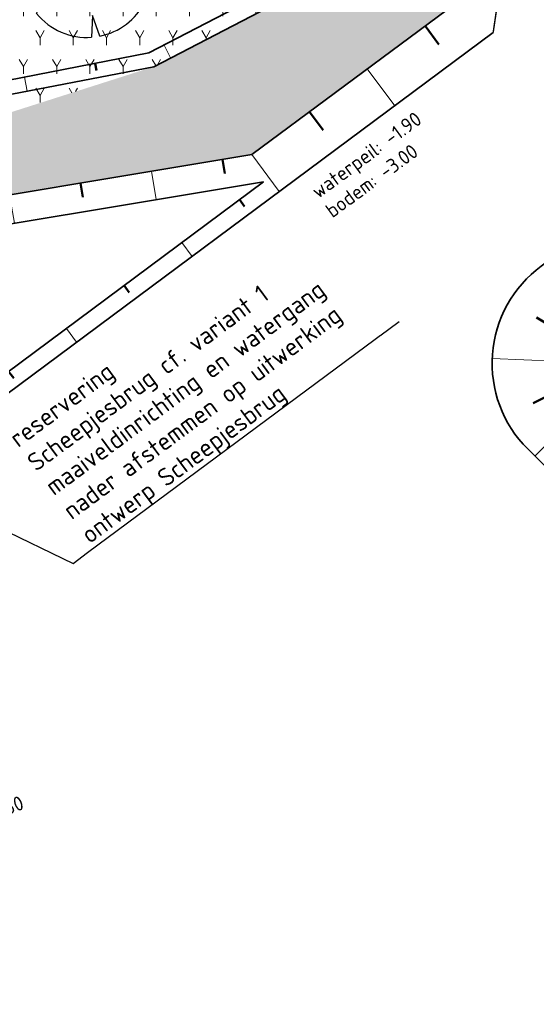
# Model space of a CAD drawing. Header units: metres. Extents: x 103263 to 106611, y 426963 to 428812.
# Tile 49 of 74: x 104491 to 104509, y 427779 to 427813. Entities that reach past the tile are written whole.
import ezdxf
from ezdxf import colors
from ezdxf.entities.mleader import LeaderData, LeaderLine
from ezdxf.math import Vec2, Vec3

# ---------------------------------------------------------------- set-up
doc = ezdxf.new("R2010")
doc.units = ezdxf.units.M
for name, color, linetype, lineweight in [('N-GV-GW-TALUD_TEEN-G', 3, 'Continuous', 35), ('N-WE-GK-BESCHOEIING_DAMWAND-G', 130, 'GK-BESCHOEIING', 35), ('N-WE-GR-BOOM-S', 7, 'Continuous', 25), ('N-WE-GW-HOOGTE_AFWERKHOOGTE-T25', 7, 'Continuous', 25), ('N-WE-GW-TALUD_KRUIN-G', 3, 'Continuous', 35), ('N-WE-GW-TALUDARCERING-S', 90, 'Continuous', 25), ('N-WE-GW-TALUDARCERING_KORT-G', 90, 'Continuous', 50), ('N-WE-GW-TALUDARCERING_LANG-G', 90, 'Continuous', 18), ('X-XX-AL-REFERENTIE-T25', 7, 'Continuous', 25)]:
    doc.layers.add(name, color=color, linetype=linetype, lineweight=lineweight)
doc.layers.add('N-WE-GR-BEPLANTING-A-250', color=7, linetype='Continuous', lineweight=18, true_color=0x00a500)
doc.layers.add('N-WE-VH-VERHARDING-AP_GROEN4', color=7, linetype='Continuous', true_color=0x004700)
doc.styles.add('NLCS-ISO-M200-T25', font='NLCS-ISO.ttf', dxfattribs={"height": 0.5})
doc.styles.add('NLCS-ISO-M250-T25', font='NLCS-ISO.ttf', dxfattribs={"height": 0.625})
doc.linetypes.add('GK-BESCHOEIING', pattern='A,30,-5,[1,NLCS.SHX,S=1,R=0,X=0,Y=0],-5', length=40)

# ---------------------------------------------------------------- blocks, each defined once
blk = doc.blocks.new('*U250')
at = {"ltscale": 20, "flags": 128}
for points in [[(0.5793388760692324, 2.190296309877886), (0.512674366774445, 1.442929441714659), (0.7783564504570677, 2.127719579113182)], [(-2.229457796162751, 0.4031898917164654), (-1.183538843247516, 0.3534729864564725), (-2.105046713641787, 0.837744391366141)], [(2.264866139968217, -0.05835501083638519), (1.153274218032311, -0.2475629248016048), (2.022349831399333, -1.021356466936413)], [(-1.754058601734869, -1.433978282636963), (-1.575691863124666, -1.088303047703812), (-1.973252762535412, -1.113243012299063)], [(0.446271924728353, -2.221250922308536), (0.1886407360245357, -1.498573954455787), (0.1622557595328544, -2.259803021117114)]]:
    blk.add_lwpolyline(points, dxfattribs=at)
blk.add_lwpolyline([(2.26486297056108, -0.05835493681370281, 0.3219436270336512), (0.7783549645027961, 2.127715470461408, 0.3219436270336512)], format="xyb", dxfattribs=at)
blk.add_circle((0, 0), 0.0675)
at = {"ltscale": 20}
for start, end in [(75.18440999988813, 158.298953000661), (169.7490490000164, 209.4302330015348), (281.3600670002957, 333.2046490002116), (219.2666920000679, 274.1068389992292)]:
    blk.add_arc((0, 0), 2.265614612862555, start, end, dxfattribs=at)
blk = doc.blocks.new('*U64')
at = {"layer": 'N-WE-GW-TALUDARCERING_KORT-G', "ltscale": 0.1}
for p, q in [((104530.5052876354, 427817.3948049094), (104529.8525621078, 427818.2802140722)), ((104532.3579177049, 427817.6040098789), (104532.9295059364, 427818.5438433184)), ((104528.8954527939, 427816.2080312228), (104528.2427272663, 427817.0934403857)), ((104527.2856179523, 427815.0212575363), (104526.6328924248, 427815.9066666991)), ((104533.0074593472, 427815.8663313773), (104534.0553781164, 427815.5318672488)), ((104525.6757831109, 427813.8344838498), (104525.0230575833, 427814.7198930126)), ((104532.0399783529, 427814.1561872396), (104532.9849685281, 427813.803897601)), ((104524.0659482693, 427812.6477101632), (104523.4132227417, 427813.533119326)), ((104522.4561134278, 427811.4609364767), (104521.8033879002, 427812.3463456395)), ((104531.4164250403, 427812.2572255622), (104532.184183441, 427812.0323988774)), ((104520.8462785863, 427810.2741627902), (104520.1935530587, 427811.159571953)), ((104530.8543583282, 427810.3378295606), (104531.6221167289, 427810.1130028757)), ((104519.2364437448, 427809.0873891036), (104518.5837182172, 427809.9727982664)), ((104517.6266089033, 427807.900615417), (104516.9738833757, 427808.7860245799)), ((104530.2922916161, 427808.4184335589), (104531.0600500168, 427808.1936068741)), ((104516.0167740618, 427806.7138417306), (104515.3640485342, 427807.5992508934)), ((104514.4069392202, 427805.527068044), (104513.7542136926, 427806.4124772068)), ((104529.7302249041, 427806.4990375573), (104530.4979833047, 427806.2742108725)), ((104512.7971043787, 427804.3402943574), (104512.1443788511, 427805.2257035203)), ((104529.2220190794, 427804.5668860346), (104530.0090642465, 427804.4234987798)), ((104511.1872695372, 427803.153520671), (104510.5345440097, 427804.0389298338)), ((104528.8635509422, 427802.5992731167), (104529.6505961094, 427802.4558858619)), ((104509.6857097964, 427801.8544410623), (104508.7420643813, 427802.4197138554)), ((104528.5050828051, 427800.6316601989), (104529.2921279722, 427800.488272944)), ((104509.6095842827, 427799.9382504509), (104508.6240698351, 427799.4496184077)), ((104510.9430655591, 427798.4594193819), (104510.1663955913, 427797.6804561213)), ((104528.1466146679, 427798.664047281), (104528.933659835, 427798.5206600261)), ((104513.1932884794, 427797.0312018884), (104512.8156179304, 427796.0542538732)), ((104527.7881465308, 427796.6964343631), (104528.5751916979, 427796.5530471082)), ((104515.0465891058, 427796.2795914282), (104514.7338158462, 427795.5432675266)), ((104516.874248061, 427795.467615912), (104516.5374991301, 427794.7419437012)), ((104527.4296783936, 427794.7288214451), (104528.2167235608, 427794.5854341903)), ((104518.6742997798, 427794.596148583), (104518.3139373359, 427793.881908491)), ((104520.444808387, 427793.6661266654), (104520.0612199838, 427792.9640868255)), ((104522.1838697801, 427792.6785503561), (104521.7774679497, 427791.9894657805)), ((104527.0686230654, 427792.7617257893), (104527.8472679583, 427792.5781171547)), ((104523.8896136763, 427791.634481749), (104523.4608354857, 427790.9590935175)), ((104525.7875165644, 427791.3347192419), (104526.0537188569, 427790.5803079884))]:
    blk.add_line(p, q, dxfattribs=at)
at = {"layer": 'N-WE-GW-TALUDARCERING_LANG-G', "ltscale": 0.1}
for p, q in [((104531.3985327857, 427817.811586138), (104531.134611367, 427819.9956981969)), ((104529.7003702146, 427816.8014180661), (104528.3949191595, 427818.5722363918)), ((104532.9835272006, 427816.8476236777), (104535.0442642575, 427817.6179241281)), ((104528.0905353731, 427815.6146443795), (104526.7850843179, 427817.3854627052)), ((104526.4807005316, 427814.427870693), (104525.1752494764, 427816.1986890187)), ((104524.8708656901, 427813.2410970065), (104523.5654146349, 427815.0119153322)), ((104532.4331857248, 427815.0642912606), (104533.9536744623, 427813.4742868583)), ((104523.2610308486, 427812.0543233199), (104521.9555797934, 427813.8251416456)), ((104531.6974583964, 427813.216923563), (104533.2329751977, 427812.7672701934)), ((104521.651196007, 427810.8675496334), (104520.3457449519, 427812.6383679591)), ((104520.0413611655, 427809.6807759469), (104518.7359101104, 427811.4515942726)), ((104531.1353916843, 427811.2975275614), (104532.6709084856, 427810.8478741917)), ((104518.431526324, 427808.4940022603), (104517.1260752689, 427810.264820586)), ((104530.5733249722, 427809.3781315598), (104532.1088417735, 427808.9284781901)), ((104516.8216914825, 427807.3072285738), (104515.5162404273, 427809.0780468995)), ((104515.211856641, 427806.1204548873), (104513.9064055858, 427807.891273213)), ((104530.0112582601, 427807.4587355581), (104531.5467750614, 427807.0090821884)), ((104513.6020217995, 427804.9336812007), (104512.2965707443, 427806.7044995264)), ((104511.992186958, 427803.7469075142), (104510.6867359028, 427805.5177258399)), ((104529.449191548, 427805.5393395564), (104530.9847083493, 427805.0896861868)), ((104510.3823521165, 427802.5601338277), (104509.0769010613, 427804.3309521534)), ((104529.0427850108, 427803.5830795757), (104530.6168753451, 427803.296305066)), ((104528.6843168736, 427801.6154666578), (104530.2584072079, 427801.3286921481)), ((104509.4030051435, 427800.906064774), (104507.2047391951, 427800.9933964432)), ((104528.3258487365, 427799.6478537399), (104529.8999390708, 427799.3610792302)), ((104510.2349171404, 427799.1654829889), (104508.6815772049, 427797.6075564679)), ((104527.9673805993, 427797.680240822), (104529.5414709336, 427797.3934663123)), ((104514.1230200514, 427796.6629943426), (104513.4763996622, 427795.068575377)), ((104515.9637473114, 427795.8810962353), (104515.3141377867, 427794.4189035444)), ((104527.6089124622, 427795.7126279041), (104529.1830027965, 427795.4258533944)), ((104517.7778465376, 427795.0392616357), (104517.0806414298, 427793.5991557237)), ((104519.5633667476, 427794.1383958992), (104518.8193158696, 427792.7219255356)), ((104527.250444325, 427793.7450149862), (104528.8245346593, 427793.4582404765)), ((104521.3183876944, 427793.1794678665), (104520.5282912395, 427791.7881564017)), ((104523.0410219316, 427792.1635088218), (104522.2057296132, 427790.7988525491)), ((104526.6102571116, 427791.884662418), (104527.8008541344, 427790.8157944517)), ((104524.8018370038, 427791.2465415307), (104524.5456979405, 427789.6671768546))]:
    blk.add_line(p, q, dxfattribs=at)
blk = doc.blocks.new('*U77')
at = {"layer": 'N-WE-GW-TALUDARCERING_KORT-G', "ltscale": 0.1}
for p, q in [((104498.4171692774, 427806.5164251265), (104498.5959633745, 427806.2760011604)), ((104494.4049958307, 427803.5327253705), (104494.5826891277, 427803.2937816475)), ((104490.392822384, 427800.5490256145), (104490.5694148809, 427800.3115621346)), ((104486.3806489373, 427797.5653258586), (104486.5561406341, 427797.3293426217)), ((104482.3684754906, 427794.5816261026), (104482.5428663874, 427794.3471231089)), ((104478.3563020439, 427791.5979263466), (104478.5295921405, 427791.364903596)), ((104474.3441285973, 427788.6142265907), (104474.5163178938, 427788.3826840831)), ((104470.3319551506, 427785.6305268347), (104470.503043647, 427785.4004645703))]:
    blk.add_line(p, q, dxfattribs=at)
at = {"layer": 'N-WE-GW-TALUDARCERING_LANG-G', "ltscale": 0.1}
for p, q in [((104496.411082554, 427805.0245752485), (104496.7675699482, 427804.5452075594)), ((104492.3989091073, 427802.0408754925), (104492.7531949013, 427801.5644682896)), ((104488.3867356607, 427799.0571757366), (104488.7388198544, 427798.5837290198)), ((104484.374562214, 427796.0734759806), (104484.7244448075, 427795.60298975)), ((104480.3623887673, 427793.0897762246), (104480.7100697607, 427792.6222504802)), ((104476.3502153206, 427790.1060764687), (104476.6956947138, 427789.6415112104)), ((104472.3380418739, 427787.1223767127), (104472.6813196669, 427786.6607719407))]:
    blk.add_line(p, q, dxfattribs=at)
blk = doc.blocks.new('*U78')
at = {"layer": 'N-WE-GW-TALUDARCERING_KORT-G', "ltscale": 0.1}
for p, q in [((104497.8254636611, 427807.9115890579), (104497.9074222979, 427807.4183520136)), ((104492.8930932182, 427807.0920026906), (104492.9750518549, 427806.5987656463)), ((104487.9607227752, 427806.2724163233), (104488.042681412, 427805.779179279)), ((104483.0339994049, 427805.42025377), (104483.122838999, 427804.9282095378)), ((104479.0095890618, 427802.9169107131), (104479.3800595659, 427802.5811256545)), ((104475.9809594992, 427798.9630746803), (104476.4047831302, 427798.6977945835)), ((104473.3281585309, 427794.7248383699), (104473.7519821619, 427794.4595582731)), ((104470.6753575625, 427790.4866020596), (104471.0991811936, 427790.2213219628)), ((104468.0225565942, 427786.2483657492), (104468.4463802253, 427785.9830856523))]:
    blk.add_line(p, q, dxfattribs=at)
at = {"layer": 'N-WE-GW-TALUDARCERING_LANG-G', "ltscale": 0.1}
for p, q in [((104495.3592784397, 427807.5017958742), (104495.5231957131, 427806.5153217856)), ((104490.4269079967, 427806.682209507), (104490.5908252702, 427805.6957354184)), ((104485.4945375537, 427805.8626231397), (104485.6584548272, 427804.8761490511)), ((104480.6885143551, 427804.7692632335), (104481.4294553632, 427804.0976931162)), ((104477.3306637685, 427801.0645581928), (104478.0716047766, 427800.3929880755)), ((104474.654559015, 427796.8439565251), (104475.5022062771, 427796.3133963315)), ((104472.0017580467, 427792.6057202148), (104472.8494053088, 427792.0751600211)), ((104469.3489570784, 427788.3674839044), (104470.1966043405, 427787.8369237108))]:
    blk.add_line(p, q, dxfattribs=at)

msp = doc.modelspace()

# ---------------------------------------------------------------- hatches: boundary and pattern name
at = {"layer": 'N-WE-GR-BEPLANTING-A-250'}
h = msp.add_hatch(dxfattribs=at)
h.set_pattern_fill('AGR-BEPLANTING_SOORT_01', color=256, scale=0.2, angle=2.438340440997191e-10, style=0, pattern_type=2)
h.set_pattern_definition([(60.00000000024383, (104639.955648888, 427910.1806441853), (-0.5773504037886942, 0.9999997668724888), [0.288676, -0.8660260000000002]), (120.0000000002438, (104639.955648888, 427910.1806441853), (-1.154700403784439, -2.331299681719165e-07), [0.288676, -0.8660260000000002]), (270, (104639.955648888, 427910.1806441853), (0.5773500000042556, -0.9999999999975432), [0.25, -1.75])])
edge = h.paths.add_edge_path()
edge.add_line((104659.3303647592, 427926.4612525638), (104651.7230013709, 427930.1607831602))
edge.add_line((104651.7230013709, 427930.1607831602), (104630.4938774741, 427940.376883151))
edge.add_line((104630.4938774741, 427940.376883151), (104615.8207720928, 427939.2164508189))
edge.add_line((104615.8207720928, 427939.2164508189), (104614.2376933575, 427936.9417769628))
edge.add_line((104614.2376933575, 427936.9417769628), (104618.9005509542, 427931.7673681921))
edge.add_line((104618.9005509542, 427931.7673681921), (104620.0012690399, 427927.1015558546))
edge.add_line((104620.0012690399, 427927.1015558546), (104630.0898014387, 427928.1712134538))
edge.add_line((104630.0898014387, 427928.1712134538), (104636.2878124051, 427922.2964945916))
edge.add_line((104636.2878124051, 427922.2964945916), (104635.6264533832, 427916.4450273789))
edge.add_line((104635.6264533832, 427916.4450273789), (104649.3272545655, 427918.542081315))
edge.add_line((104649.3272545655, 427918.542081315), (104660.6366545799, 427913.9924327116))
edge.add_line((104660.6366545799, 427913.9924327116), (104663.6131149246, 427914.9011601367))
edge.add_line((104663.6131149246, 427914.9011601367), (104665.8010621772, 427914.1757056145))
edge.add_line((104665.8010621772, 427914.1757056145), (104667.1001514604, 427911.8641044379))
edge.add_line((104667.1001514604, 427911.8641044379), (104668.6199794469, 427908.9346376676))
edge.add_line((104668.6199794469, 427908.9346376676), (104670.7094656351, 427905.0285698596))
edge.add_line((104670.7094656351, 427905.0285698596), (104666.1406019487, 427898.7868442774))
edge.add_line((104666.1406019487, 427898.7868442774), (104659.3938611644, 427895.167689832))
edge.add_line((104659.3938611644, 427895.167689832), (104659.8848710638, 427894.6055145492))
edge.add_arc((2471945.486461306, 2366238.399359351), 3059610.724035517, 219.310766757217, 219.311095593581)
edge.add_arc((104633.1765330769, 427844.6214640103), 52.49880512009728, 34.46647924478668, 43.892134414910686, ccw=False)
edge.add_arc((104561.2641716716, 427811.9097585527), 131.0209486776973, 20.525008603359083, 28.4523627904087, ccw=False)
edge.add_arc((104687.2521040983, 427859.0575428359), 3.499999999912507, 200.2204952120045, 290.1774694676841)
edge.add_arc((104734.3333150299, 427775.8055196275), 92.1906331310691, 116.25824959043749, 119.84127220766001, ccw=False)
edge.add_line((104693.54653613, 427858.4829137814), (104693.7189308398, 427859.7056682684))
edge.add_line((104693.7189308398, 427859.7056682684), (104675.3548332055, 427897.7132286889))
edge.add_line((104675.3548332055, 427897.7132286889), (104665.2685288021, 427916.3479826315))
edge.add_line((104665.2685288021, 427916.3479826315), (104661.1353112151, 427923.4013750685))
edge.add_line((104661.1353112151, 427923.4013750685), (104659.3303647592, 427926.4612525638))
edge = h.paths.add_edge_path()
edge.add_line((104670.1550383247, 427924.7248936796), (104658.9175619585, 427940.3055199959))
edge.add_line((104658.9175619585, 427940.3055199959), (104653.2284554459, 427936.5817013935))
edge.add_arc((104651.4900431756, 427939.1483963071), 3.100000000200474, 210.78231766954, 304.10962921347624, ccw=False)
edge.add_arc((104006.7206265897, 427555.0583306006), 747.4016849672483, 30.78231766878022, 33.22624458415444)
edge.add_line((104631.9321601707, 427964.5944303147), (104627.9856486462, 427961.7680270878))
edge.add_line((104627.9856486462, 427961.7680270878), (104626.3177951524, 427960.5509960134))
edge.add_line((104626.3177951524, 427960.5509960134), (104625.9700455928, 427960.9459651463))
edge.add_line((104625.9700455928, 427960.9459651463), (104624.1400822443, 427949.0979709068))
edge.add_line((104624.1400822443, 427949.0979709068), (104623.8429765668, 427947.1743769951))
edge.add_line((104623.8429765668, 427947.1743769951), (104618.5678430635, 427941.9415107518))
edge.add_line((104618.5678430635, 427941.9415107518), (104631.1659005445, 427942.9378365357))
edge.add_line((104631.1659005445, 427942.9378365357), (104634.7839139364, 427941.1783634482))
edge.add_line((104634.7839139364, 427941.1783634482), (104651.5656544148, 427933.0172491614))
edge.add_line((104651.5656544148, 427933.0172491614), (104660.8855343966, 427928.4849060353))
edge.add_line((104660.8855343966, 427928.4849060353), (104667.4835066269, 427917.5208487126))
edge.add_line((104667.4835066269, 427917.5208487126), (104673.5438381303, 427906.5821909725))
edge.add_line((104673.5438381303, 427906.5821909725), (104680.5943660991, 427892.6833740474))
edge.add_line((104680.5943660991, 427892.6833740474), (104687.9966658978, 427877.3128729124))
edge.add_line((104687.9966658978, 427877.3128729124), (104695.9848212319, 427860.7641181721))
edge.add_line((104695.9848212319, 427860.7641181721), (104701.3449330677, 427863.4087762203))
edge.add_line((104701.3449330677, 427863.4087762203), (104685.8327935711, 427895.5793691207))
edge.add_line((104685.8327935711, 427895.5793691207), (104682.0114505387, 427903.4467681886))
edge.add_line((104682.0114505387, 427903.4467681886), (104677.8967674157, 427911.1612343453))
edge.add_line((104677.8967674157, 427911.1612343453), (104670.1550383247, 427924.7248936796))
h = msp.add_hatch(dxfattribs=at)
h.set_pattern_fill('AGR-BEPLANTING_SOORT_01', color=256, scale=0.2, angle=2.438340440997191e-10, style=0, pattern_type=2)
h.set_pattern_definition([(60.00000000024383, (104664.6892993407, 427702.1373207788), (-0.5773504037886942, 0.9999997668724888), [0.288676, -0.8660260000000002]), (120.0000000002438, (104664.6892993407, 427702.1373207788), (-1.154700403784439, -2.331299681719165e-07), [0.288676, -0.8660260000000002]), (270, (104664.6892993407, 427702.1373207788), (0.5773500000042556, -0.9999999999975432), [0.25, -1.75])])
edge = h.paths.add_edge_path()
edge.add_line((104506.474402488, 427816.8604818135), (104506.4760065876, 427816.8616726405))
edge.add_line((104506.4760065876, 427816.8616726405), (104504.9860991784, 427818.8683851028))
edge.add_line((104504.9860991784, 427818.8683851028), (104506.7185540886, 427820.1547422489))
edge.add_line((104506.7185540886, 427820.1547422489), (104507.0182267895, 427824.7365250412))
edge.add_line((104507.0182267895, 427824.7365250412), (104504.7497593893, 427826.3190459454))
edge.add_line((104504.7497593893, 427826.3190459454), (104504.1238631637, 427825.6485363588))
edge.add_line((104504.1238631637, 427825.6485363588), (104499.7854102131, 427821.0008420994))
edge.add_line((104499.7854102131, 427821.0008420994), (104484.0141862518, 427813.1513513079))
edge.add_arc((104659.1099704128, 427832.5142284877), 176.1631478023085, 186.3103845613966, 187.5334351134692)
edge.add_line((104484.4673706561, 427809.4184064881), (104484.7559469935, 427811.1197620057))
edge.add_line((104484.7559469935, 427811.1197620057), (104485.0081029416, 427807.8090618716))
edge.add_line((104485.0081029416, 427807.8090618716), (104495.4359879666, 427811.1356337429))
edge.add_line((104495.4359879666, 427811.1356337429), (104506.474402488, 427816.8604818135))
at = {"layer": 'N-WE-VH-VERHARDING-AP_GROEN4', "ltscale": 0.1}
h = msp.add_hatch(dxfattribs=at)
h.set_pattern_fill('CROSS', color=256, scale=0.05, style=0)
h.set_pattern_definition([(0, (0, 0), (0.3175, 0.3175), [0.15875, -0.4762500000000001]), (90, (0.07937500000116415, -0.07937499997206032), (-0.3175, 0.3175), [0.15875, -0.4762500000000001])])
edge = h.paths.add_edge_path()
edge.add_line((104616.3031511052, 427898.4111352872), (104514.5060934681, 427822.8232005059))
edge.add_line((104514.5060934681, 427822.8232005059), (104506.4772524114, 427816.8619599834))
edge.add_line((104506.4772524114, 427816.8619599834), (104495.4362540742, 427811.1353249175))
edge.add_line((104495.4362540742, 427811.1353249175), (104485.0081029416, 427807.8090618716))
edge.add_line((104485.0081029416, 427807.8090618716), (104485.4945375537, 427805.8626231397))
edge.add_line((104485.4945375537, 427805.8626231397), (104492.8930932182, 427807.0920026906))
edge.add_line((104492.8930932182, 427807.0920026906), (104495.3592784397, 427807.5017958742))
edge.add_line((104495.3592784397, 427807.5017958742), (104478.6672123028, 427790.8218198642))
edge.add_line((104478.6672123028, 427790.8218198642), (104467.4953556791, 427783.5212851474))
edge.add_line((104467.4953556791, 427783.5212851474), (104471.9838235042, 427792.5770671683))
edge.add_line((104471.9838235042, 427792.5770671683), (104477.2196777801, 427800.9421077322))
edge.add_line((104477.2196777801, 427800.9421077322), (104480.93507058, 427805.0412878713))
edge.add_line((104480.93507058, 427805.0412878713), (104485.1279156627, 427805.8017034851))
edge.add_line((104485.1279156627, 427805.8017034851), (104485.5138987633, 427804.8205834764))
edge.add_line((104485.5138987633, 427804.8205834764), (104484.4810009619, 427807.7138504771))
edge.add_line((104484.4810009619, 427807.7138504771), (104480.5797122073, 427807.0094648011))
edge.add_line((104480.5797122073, 427807.0094648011), (104473.4876649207, 427799.6420197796))
edge.add_line((104473.4876649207, 427799.6420197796), (104462.6006172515, 427787.3014668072))
edge.add_line((104462.6006172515, 427787.3014668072), (104429.9924314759, 427760.0703343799))
edge.add_line((104429.9924314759, 427760.0703343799), (104423.5693831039, 427755.3011126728))
edge.add_line((104423.5693831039, 427755.3011126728), (104334.939285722, 427689.4912444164))
edge.add_arc((104360.2681902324, 427671.9290903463), 30.82178870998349, 145.2639484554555, 160.1290543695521)
edge.add_arc((104319.4444605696, 427686.8488553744), 12.64354380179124, 311.59388644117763, 339.42502296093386, ccw=False)
edge.add_line((104327.8378318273, 427677.3931418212), (104328.4529372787, 427676.013364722))
edge.add_line((104328.4529372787, 427676.013364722), (104328.8965215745, 427675.01339636))
edge.add_arc((104319.4025852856, 427686.8721073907), 15.19091351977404, 308.6803289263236, 339.460188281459)
edge.add_arc((104360.268190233, 427671.929090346), 28.32178871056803, 146.0781939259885, 160.1580718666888, ccw=False)
edge.add_line((104336.7667712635, 427687.7343749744), (104371.487508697, 427713.5152696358))
edge.add_line((104371.487508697, 427713.5152696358), (104381.9308486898, 427721.2696756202))
edge.add_line((104381.9308486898, 427721.2696756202), (104433.4961692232, 427759.5579942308))
edge.add_line((104433.4961692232, 427759.5579942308), (104466.7479692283, 427784.2120266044))
edge.add_line((104466.7479692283, 427784.2120266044), (104467.4953556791, 427783.5212851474))
edge.add_line((104467.4953556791, 427783.5212851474), (104478.6672123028, 427790.8218198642))
edge.add_line((104478.6672123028, 427790.8218198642), (104495.3592784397, 427807.5017958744))
edge.add_line((104495.3592784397, 427807.5017958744), (104498.8457424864, 427808.0811234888))
edge.add_line((104498.8457424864, 427808.0811234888), (104506.8013188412, 427813.9882693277))
edge.add_line((104506.8013188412, 427813.9882693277), (104507.566691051, 427814.5565707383))
edge.add_line((104507.566691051, 427814.5565707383), (104508.0715676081, 427817.9764749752))
edge.add_line((104508.0715676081, 427817.9764749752), (104506.4772524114, 427816.8619599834))
edge.add_line((104506.4772524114, 427816.8619599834), (104514.5060934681, 427822.823200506))
edge.add_line((104514.5060934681, 427822.823200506), (104518.0098381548, 427822.3109084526))
edge.add_line((104518.0098381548, 427822.3109084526), (104547.6430790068, 427844.3154588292))
edge.add_line((104547.6430790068, 427844.3154588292), (104558.0864189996, 427852.0698648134))
edge.add_line((104558.0864189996, 427852.0698648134), (104615.7866238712, 427894.9137912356))
edge.add_line((104615.7866238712, 427894.9137912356), (104616.3031511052, 427898.4111352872))

# ---------------------------------------------------------------- linework, layer by layer
at = {"layer": 'N-GV-GW-TALUD_TEEN-G', "ltscale": 10, "flags": 128}
msp.add_lwpolyline([(104616.4064577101, 427899.1106119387), (104512.6023540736, 427822.0323741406), (104506.2114147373, 427817.287331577), (104495.2701305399, 427811.6124152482), (104489.381222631, 427810.4696512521)], dxfattribs=at)
msp.add_lwpolyline([(104513.7120319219, 427795.1027159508, -0.04501417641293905), (104523.1833379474, 427790.1873421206, 0.5331532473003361), (104528.6637140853, 427792.5755047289), (104530.8759191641, 427804.7181830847), (104533.24022591, 427812.7920305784), (104534.1356648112, 427813.6483205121, 0.9380612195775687), (104529.382947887, 427819.3006132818), (104508.9092039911, 427804.2073255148, 0.4593500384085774), (104508.4359615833, 427797.8524489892), (104510.0267445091, 427796.2663493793, 0.2436994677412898)], format="xyb", close=True, dxfattribs=at)
msp.add_lwpolyline([(104329.5652399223, 427673.5059101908, 0.1416450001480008), (104335.1296285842, 427680.9903656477, -0.05905744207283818), (104337.9444590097, 427686.6159898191), (104372.4413492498, 427712.2306731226), (104382.8846893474, 427719.9850791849), (104434.4500091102, 427758.2733972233), (104487.5544295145, 427797.7042997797), (104507.2362709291, 427812.3183896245)], format="xyb", dxfattribs=at)
at = {"layer": 'N-WE-GK-BESCHOEIING_DAMWAND-G', "ltscale": 0.04, "const_width": 0.05}
msp.add_lwpolyline([(104520.2522960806, 427821.9830325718), (104513.8054224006, 427822.925647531), (104508.1862954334, 427818.7536118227), (104507.2362569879, 427812.3182951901)], dxfattribs=at)
at = {"layer": 'N-WE-GW-TALUD_KRUIN-G', "ltscale": 0.1}
for points in [[(104506.4772524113, 427816.8619599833), (104495.4362540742, 427811.1353249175), (104489.5335702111, 427809.9898876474)], [(104467.4953556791, 427783.5212851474), (104478.0202302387, 427800.3363067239), (104481.447540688, 427804.1176465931), (104483.3269448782, 427804.4569768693), (104485.5342673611, 427804.8555134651), (104499.2479498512, 427807.1342448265)]]:
    msp.add_lwpolyline(points, dxfattribs=at)
msp.add_lwpolyline([(104328.8965215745, 427675.01339636, 0.1351158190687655), (104333.6277915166, 427681.5422517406, -0.06151246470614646), (104336.7667712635, 427687.7343749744), (104371.487508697, 427713.5152696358), (104381.9308486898, 427721.2696756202), (104433.4961692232, 427759.5579942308), (104466.7479692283, 427784.2120266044), (104477.2196777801, 427800.9421077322), (104480.93507058, 427805.0412878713), (104483.1492656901, 427805.4410653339), (104485.3634608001, 427805.8408427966), (104498.8457424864, 427808.0811234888), (104507.566691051, 427814.5565707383)], format="xyb", dxfattribs=at)
at = {"layer": 'N-WE-GW-TALUDARCERING_KORT-G', "ltscale": 0.1}
for p, q in [((104504.8673034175, 427812.5522311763), (104505.3442215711, 427811.9099313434)), ((104493.3952106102, 427811.2485802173), (104493.4428356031, 427811.0031584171)), ((104500.8529294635, 427809.571492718), (104501.329847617, 427808.9291928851))]:
    msp.add_line(p, q, dxfattribs=at)
at = {"layer": 'N-WE-GW-TALUDARCERING_LANG-G', "ltscale": 0.1}
for p, q in [((104495.7939660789, 427811.884113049), (104496.0241776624, 427811.4402632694)), ((104502.8601164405, 427811.0618619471), (104503.8139527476, 427809.7772622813)), ((104490.9409926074, 427810.7723302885), (104491.0362425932, 427810.281486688)), ((104498.8457424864, 427808.0811234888), (104499.7995787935, 427806.796523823))]:
    msp.add_line(p, q, dxfattribs=at)

# ---------------------------------------------------------------- block references
at = {"layer": 'N-WE-GR-BOOM-S'}
msp.add_blockref('*U250', (104493.1144309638, 427814.4166834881), dxfattribs=at)
at = {"layer": 'N-WE-GW-TALUDARCERING-S', "ltscale": 0.1}
msp.add_blockref('*U64', (0, 0), dxfattribs=at)

# ---------------------------------------------------------------- next in the draw order: texts
at = {"layer": 'N-WE-GW-HOOGTE_AFWERKHOOGTE-T25', "attachment_point": 1, "style": 'NLCS-ISO-M200-T25', "bg_fill": 3, "box_fill_scale": 1.2, "bg_fill_color": 256, "bg_fill_transparency": 0}
for s, insert, char_height, width, rotation in [('waterpeil: -1.90\\Pbodem: -3.00', (104500.8591024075, 427806.9372107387), 0.5, 5.051846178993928, 36.17), ('-1.60', (104489.5033034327, 427785.3370872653), 0.4999999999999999, 0.9778270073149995, 20.69634813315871)]:
    msp.add_mtext(s, dxfattribs=dict(at, insert=insert, char_height=char_height, width=width, rotation=rotation))

# ---------------------------------------------------------------- next in the draw order: linework, layer by layer
at = {"layer": 'N-WE-GW-TALUD_KRUIN-G', "ltscale": 0.1}
msp.add_lwpolyline([(104499.2479498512, 427807.1342448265), (104467.4950878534, 427783.5208572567)], dxfattribs=at)

# ---------------------------------------------------------------- next in the draw order: block references
at = {"layer": 'N-WE-GW-TALUDARCERING-S', "ltscale": 0.1}
for name in ['*U78', '*U77']:
    msp.add_blockref(name, (0, 0), dxfattribs=at)

# ---------------------------------------------------------------- next in the draw order: leaders
at = {"layer": 'X-XX-AL-REFERENTIE-T25', "ltscale": 0.1}
ml = msp.add_multileader_mtext('Standard', dxfattribs=at)
ml.set_content('reservering \\PScheepjesbrug cf. variant 1\\Pmaaiveldinrichting en watergang\\Pnader afstemmen op uitwerking \\Pontwerp Scheepjesbrug ', color=256, style='NLCS-ISO-M250-T25')
ml.set_leader_properties(color=256, linetype='ByLayer', lineweight=-1)
ml.build(insert=Vec2(0, 0))
ml.multileader.update_dxf_attribs({"text_left_attachment_type": 5, "text_right_attachment_type": 5, "dogleg_length": 0.625, "arrow_head_size": 0.625})
ctx = ml.context
ctx.base_point, ctx.char_height, ctx.arrow_head_size, ctx.landing_gap_size, ctx.plane_origin, ctx.plane_x_axis, ctx.plane_y_axis = Vec3(104493.1382722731, 427794.2501194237), 0.625, 0.625, 0.225, Vec3(104477.7691725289, 427810.8673504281), Vec3(0.8029428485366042, 0.5960560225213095), Vec3(-0.5960560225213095, 0.8029428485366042)
ctx.left_attachment, ctx.right_attachment = 5, 5
notes = []
notes.append((ctx, [(1, (1, 1, 0), (104492.6364329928, 427793.8775844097), (0.8029428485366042, 0.5960560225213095), 0.625, [(0, [(104484.2724317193, 427797.9037491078)], 0, [])])]))
ctx.mtext.insert, ctx.mtext.text_direction, ctx.mtext.rotation, ctx.mtext.flow_direction = Vec3(104490.3510721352, 427798.3822182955), Vec3(0.8029428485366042, 0.5960560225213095), 0.6385801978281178, 5
ctx.mtext.has_bg_fill, ctx.mtext.bg_color, ctx.mtext.bg_scale_factor, ctx.mtext.bg_transparency, ctx.mtext.use_window_bg_color = 1, -1027028792, 1.5, 0, 1
for ctx, leaders in notes:
    for number, flags, end, landing, length, lines in leaders:
        leader = LeaderData()
        leader.index, (leader.has_last_leader_line, leader.has_dogleg_vector, leader.attachment_direction) = number, flags
        leader.last_leader_point, leader.dogleg_vector, leader.dogleg_length = Vec3(end), Vec3(landing), length
        for number, points, colour, breaks in lines:
            line = LeaderLine()
            line.index, line.vertices, line.color, line.breaks = number, Vec3.list(points), colors.encode_raw_color(colour), breaks
            leader.lines.append(line)
        ctx.leaders.append(leader)

doc.saveas('drawing.dxf')
